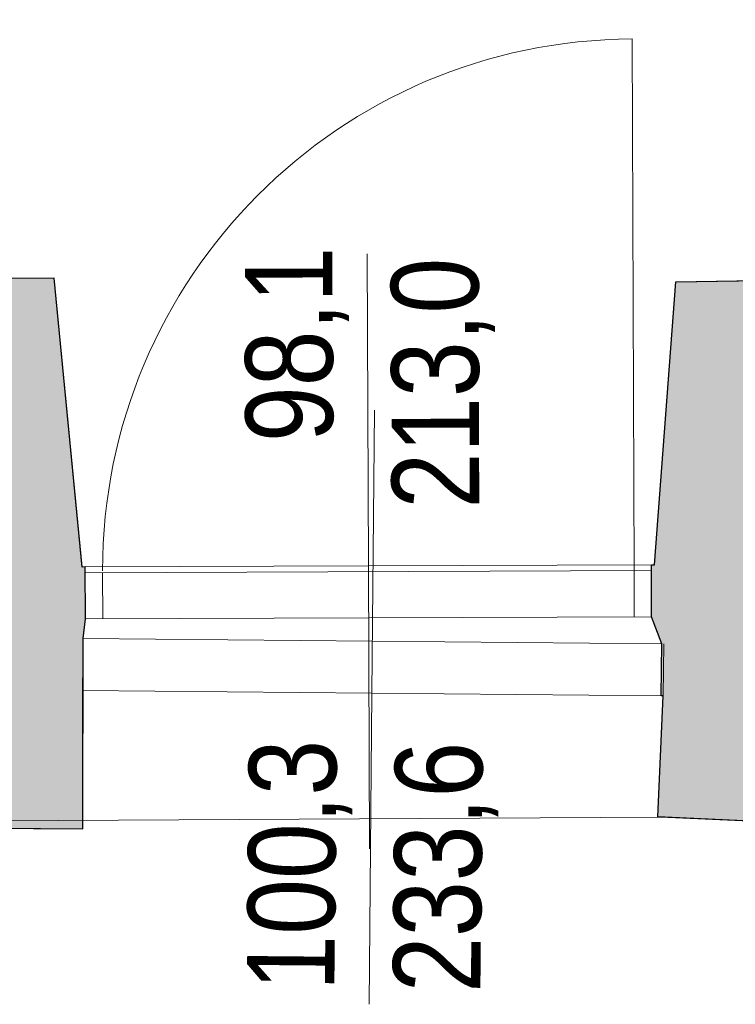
# Model space of a CAD drawing. Extents: x -6068 to 35118, y -17738 to 67348.
# Tile 116 of 243: x 1681 to 1805, y -1859 to -1688. Entities that reach past the tile are written whole.
import ezdxf

# ---------------------------------------------------------------- set-up
doc = ezdxf.new("R2010")
doc.units = 0
doc.header["$LTSCALE"] = 15
doc.linetypes.add('Continua', pattern=[0])
doc.linetypes.add('Cui_CONTINU', pattern=[0])
for name, color, linetype, lineweight, true_color in [('Baie Architectural - Mesures - NIVEAUX - Style par défaut', 7, 'Continua', 0, 0x000000), ('Baie Architectural - Seuil - NIVEAUX - Style par défaut', 7, 'Continua', 0, 0x000000), ('Enveloppe - NIVEAUX - Style par défaut', 7, 'Continua', 0, 0x000000), ('Extrusion Solide - NIVEAUX - Style par défaut', 7, 'Continua', 0, 0x000000), ('Porte - Cadre - NIVEAUX - Style par défaut', 7, 'Continua', 0, 0x000000), ('Porte - Mesures - NIVEAUX - Style par défaut', 7, 'Continua', 0, 0x000000), ('Porte - Ouvertures - NIVEAUX - Style par défaut', 7, 'Continua', 0, 0x000000), ('Porte - Seuil - NIVEAUX - Style par défaut', 7, 'Continua', 0, 0x000000)]:
    doc.layers.add(name, color=color, linetype=linetype, lineweight=lineweight, true_color=true_color)
doc.layers.add('EDL_RDJ murs & cloisons', color=5, linetype='CONTINUOUS')
doc.layers.add('PIS-fond de plan', color=7, linetype='Cui_CONTINU')
doc.styles.add('MtXpl_Arial_Narrow', font='ARIALN.TTF')

# ---------------------------------------------------------------- blocks, each defined once
blk = doc.blocks.new('EDL_RDJ plan_2025 10 17')
at = {"layer": 'EDL_RDJ murs & cloisons', "linetype": 'Continuous', "ltscale": 0.08}
h = blk.add_hatch(color=9, dxfattribs=at)
h.dxf.hatch_style = 1
h.paths.add_polyline_path([(1410.5, -1672.27), (1406.51, -1675.29), (1406.54, -1681.29), (1406.78, -1742.22), (1406.78, -1751.22), (1497.03, -1751.24), (1496.32, -1789.52), (1495.65, -1823.05), (1495.64, -1827.8), (1510.94, -1827.61), (1554.45, -1827.09), (1569.9, -1827.19), (1638.24, -1827.64), (1706.59, -1828.09), (1706.61, -1795.13), (1707.02, -1791.75), (1706.99, -1782.75), (1706.47, -1782.8), (1701.58, -1732.74), (1595.97, -1733.16), (1596.02, -1721.59), (1581.02, -1721.54), (1581.94, -1464.52), (1574.08, -1464.55), (1573.7, -1345.92), (1495.31, -1346.17), (1496.75, -1442.28), (1415.22, -1443.59), (1416.49, -1522.77), (1498.51, -1523.19), (1500.38, -1671.93)])
h = blk.add_hatch(color=9, dxfattribs=at)
h.dxf.hatch_style = 1
h.paths.add_polyline_path([(1809.32, -1733.35), (1852.68, -1732.69), (1858.06, -1782.19), (1858.09, -1791.19), (1858.27, -1796.78), (1858.24, -1805.78), (1858.06, -1805.78), (1857.11, -1828.38), (1806.17, -1826.06), (1807.13, -1805.06), (1806.79, -1805.05), (1806.88, -1796.05), (1805.12, -1791.38), (1805.09, -1782.38), (1805.59, -1782.38)])
at = {"layer": 'Baie Architectural - Mesures - NIVEAUX - Style par défaut', "color": 103, "linetype": 'Continua', "lineweight": 13, "ltscale": 0.1, "true_color": 0x49c386}
for q in [(1757.11, -1755.59), (1756.16, -1858.51)]:
    blk.add_line((1756.66, -1804.59), q, dxfattribs=at)
at = {"layer": 'Baie Architectural - Seuil - NIVEAUX - Style par défaut', "color": 103, "linetype": 'Continua', "lineweight": 5, "ltscale": 0.1, "true_color": 0x49c386}
for p, q in [((1806.88, -1796.05), (1706.61, -1795.13)), ((1706.53, -1804.13), (1806.79, -1805.05))]:
    blk.add_line(p, q, dxfattribs=at)
at = {"layer": 'EDL_RDJ murs & cloisons', "linetype": 'Continuous', "ltscale": 0.08}
for points in [[(1569.9, -1827.19), (1638.24, -1827.64), (1706.59, -1828.09), (1706.61, -1795.13), (1707.02, -1791.75), (1706.99, -1782.75), (1706.47, -1782.8), (1701.58, -1732.74), (1595.97, -1733.16), (1596.02, -1721.59), (1581.02, -1721.54), (1581.94, -1464.52), (1574.08, -1464.55), (1573.7, -1345.92), (1495.31, -1346.17)], [(1809.32, -1733.35), (1852.68, -1732.69), (1858.06, -1782.19), (1858.09, -1791.19), (1858.27, -1796.78), (1858.24, -1805.78), (1858.06, -1805.78), (1857.11, -1828.38), (1806.17, -1826.06), (1807.13, -1805.06), (1806.79, -1805.05), (1806.88, -1796.05), (1805.12, -1791.38), (1805.09, -1782.38), (1805.59, -1782.38), (1809.32, -1733.35)]]:
    blk.add_lwpolyline(points, dxfattribs=at)
at = {"layer": 'Enveloppe - NIVEAUX - Style par défaut', "color": 18, "linetype": 'Continua', "lineweight": 20, "ltscale": 0.1, "true_color": 0x000000}
for p, q in [((1701.58, -1732.74), (1595.97, -1733.16)), ((1706.47, -1782.75), (1701.58, -1732.74)), ((1852.68, -1732.69), (1809.32, -1733.35)), ((1809.32, -1733.35), (1805.59, -1782.38)), ((1706.99, -1782.75), (1706.47, -1782.75)), ((1707.02, -1791.75), (1706.99, -1782.75)), ((1805.09, -1782.38), (1805.12, -1791.38)), ((1805.59, -1782.38), (1805.09, -1782.38)), ((1706.53, -1804.13), (1706.61, -1795.13)), ((1806.88, -1796.05), (1806.79, -1805.05)), ((1706.59, -1828.09), (1706.53, -1804.13)), ((1807.13, -1805.06), (1806.17, -1826.01)), ((1806.79, -1805.05), (1807.13, -1805.06)), ((1806.17, -1826.01), (1857.11, -1828.38)), ((1569.9, -1827.19), (1706.59, -1828.09))]:
    blk.add_line(p, q, dxfattribs=at)
at = {"layer": 'Enveloppe - NIVEAUX - Style par défaut', "color": 9, "linetype": 'Continua', "lineweight": 13, "ltscale": 0.1, "true_color": 0xc0c0c0}
for p, q in [((1706.61, -1795.13), (1706.53, -1804.13)), ((1706.61, -1795.13), (1706.53, -1804.13)), ((1706.61, -1795.13), (1706.53, -1804.13)), ((1807.13, -1805.06), (1807.21, -1796.06)), ((1807.13, -1805.06), (1807.21, -1796.06)), ((1807.13, -1805.06), (1807.21, -1796.06))]:
    blk.add_line(p, q, dxfattribs=at)
at = {"layer": 'Extrusion Solide - NIVEAUX - Style par défaut', "color": 253, "linetype": 'Continua', "lineweight": 13, "ltscale": 0.1, "true_color": 0xa5a5c0}
for p, q in [((1495.64, -1827.77), (1806.68, -1826.09)), ((1806.68, -1826.09), (1857.11, -1828.38))]:
    blk.add_line(p, q, dxfattribs=at)
at = {"layer": 'Porte - Cadre - NIVEAUX - Style par défaut', "color": 103, "linetype": 'Continua', "lineweight": 5, "ltscale": 0.1, "true_color": 0x49c386}
for p, q in [((1805.09, -1783.38), (1706.99, -1783.75)), ((1706.99, -1783.75), (1707.02, -1791.75)), ((1805.12, -1791.38), (1805.09, -1783.38)), ((1707.02, -1791.75), (1805.12, -1791.38))]:
    blk.add_line(p, q, dxfattribs=at)
at = {"layer": 'Porte - Mesures - NIVEAUX - Style par défaut', "color": 103, "linetype": 'Continua', "lineweight": 13, "ltscale": 0.1, "true_color": 0x49c386}
for q in [(1755.84, -1728.54), (1756.22, -1831.57)]:
    blk.add_line((1756.04, -1782.47), q, dxfattribs=at)
at = {"layer": 'Porte - Ouvertures - NIVEAUX - Style par défaut', "color": 103, "linetype": 'Continua', "lineweight": 13, "ltscale": 0.1, "true_color": 0x49c386}
for p, q in [((1802.09, -1783.4), (1801.75, -1691.3)), ((1709.99, -1783.74), (1710.02, -1791.74)), ((1802.09, -1783.4), (1802.12, -1791.4))]:
    blk.add_line(p, q, dxfattribs=at)
at = {"layer": 'Porte - Ouvertures - NIVEAUX - Style par défaut', "color": 103, "linetype": 'Continua', "lineweight": 5, "ltscale": 0.1, "true_color": 0x49c386}
blk.add_arc((1802.09, -1783.4), 92.1, 90.2124, 180, dxfattribs=at)
at = {"layer": 'Porte - Seuil - NIVEAUX - Style par défaut', "color": 103, "linetype": 'Continua', "lineweight": 5, "ltscale": 0.1, "true_color": 0x49c386}
for p, q in [((1805.09, -1782.38), (1706.99, -1782.75)), ((1707.02, -1791.75), (1805.12, -1791.38))]:
    blk.add_line(p, q, dxfattribs=at)
at = {"layer": 'Baie Architectural - Mesures - NIVEAUX - Style par défaut', "color": 103, "linetype": 'Continuous', "true_color": 0x49c386, "style": 'MtXpl_Arial_Narrow'}
for s, p in [('100,3', (1750.14, -1856.18)), ('233,6', (1775.44, -1856.53))]:
    blk.add_text(s, height=15.153, rotation=89.4713, dxfattribs=at).set_placement(p)
at = {"layer": 'Porte - Mesures - NIVEAUX - Style par défaut', "color": 103, "linetype": 'Continuous', "true_color": 0x49c386, "style": 'MtXpl_Arial_Narrow'}
for s, p in [('98,1', (1749.92, -1761.09)), ('213,0', (1775.26, -1772.62))]:
    blk.add_text(s, height=15.153, rotation=90.2123, dxfattribs=at).set_placement(p)

msp = doc.modelspace()

# ---------------------------------------------------------------- block references
at = {"layer": 'PIS-fond de plan'}
msp.add_blockref('EDL_RDJ plan_2025 10 17', (-14.33, 0), dxfattribs=at)

doc.saveas('drawing.dxf')
